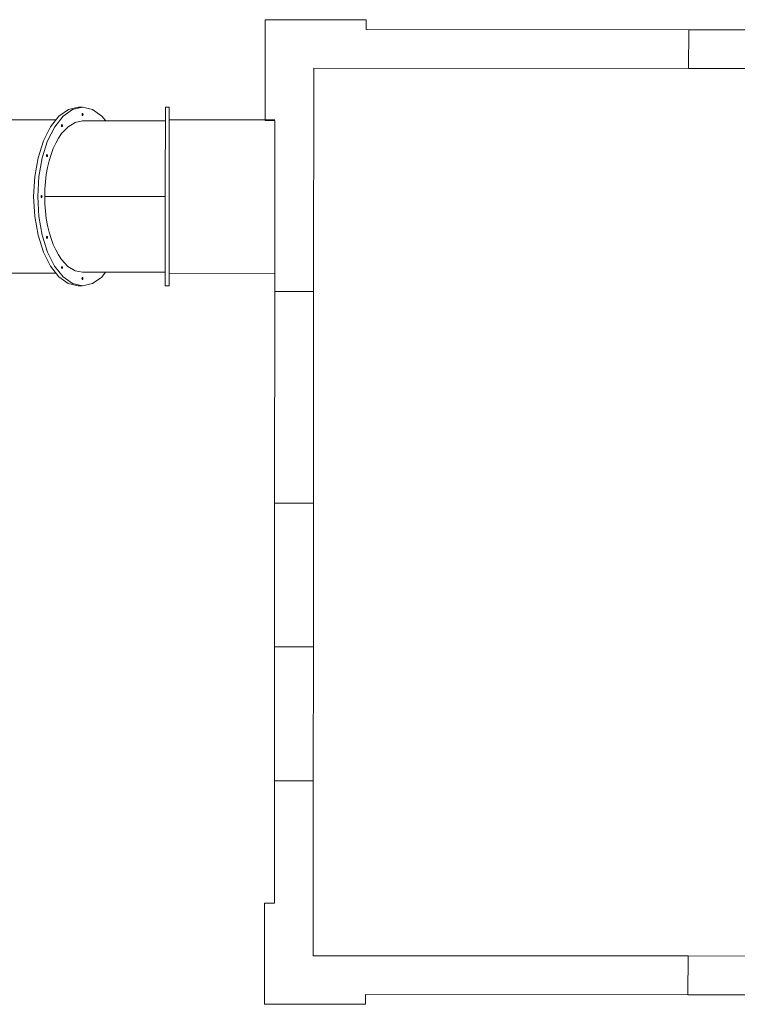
# Model space of a CAD drawing. Header units: inches. Extents: x -32 to 818, y -661 to 218.
# Tile 82 of 256: x 500.08 to 502.3, y 17.92 to 20.96. Entities that reach past the tile are written whole.
import ezdxf

# ---------------------------------------------------------------- set-up
doc = ezdxf.new("R2010")
doc.units = ezdxf.units.IN
doc.header["$LTSCALE"] = 0.01
doc.header["$MEASUREMENT"] = 0
doc.layers.add('_at_zabawki_', color=240, linetype='Continuous', lineweight=5)
doc.layers.add('_at_ŚCIEŻKI', color=7, linetype='Continuous', lineweight=15, true_color=0x444041)

# ---------------------------------------------------------------- blocks, each defined once
blk = doc.blocks.new('ZJEŻDŻALNIA+BUDYNEK')
at = {"layer": '_at_zabawki_', "linetype": 'Continuous'}
for p, q in [((-0.9622, -0.4516), (-1.0133, -0.4632)), ((-0.9917, -0.4632), (-0.9405, -0.4516)), ((-0.9405, -0.4516), (-0.9622, -0.4516)), ((-0.8893, -0.4632), (-0.9405, -0.4516)), ((-0.4942, -0.4514), (-0.5142, -0.4514)), ((-0.5142, -0.4514), (-0.5142, -0.463)), ((-0.4942, -0.463), (-0.4942, -0.4514)), ((-1.0619, -0.4972), (-1.1055, -0.552)), ((-1.0838, -0.552), (-1.0403, -0.4972)), ((-1.0133, -0.4632), (-1.0619, -0.4972)), ((-1.0403, -0.4972), (-0.9917, -0.4632)), ((-0.943, -0.4894), (-0.9427, -0.4869)), ((-0.9427, -0.4919), (-0.943, -0.4894)), ((-0.9427, -0.4869), (-0.9418, -0.4851)), ((-0.9418, -0.4938), (-0.9427, -0.4919)), ((-0.9418, -0.4851), (-0.9405, -0.4844)), ((-0.9405, -0.4944), (-0.9418, -0.4938)), ((-0.9393, -0.4851), (-0.9405, -0.4844)), ((-0.9405, -0.4944), (-0.9393, -0.4938)), ((-0.9383, -0.4869), (-0.9393, -0.4851)), ((-0.9393, -0.4938), (-0.9383, -0.4919)), ((-0.938, -0.4894), (-0.9383, -0.4869)), ((-0.9383, -0.4919), (-0.938, -0.4894)), ((-0.8407, -0.4972), (-0.8893, -0.4632)), ((-0.821, -0.522), (-0.8407, -0.4972)), ((-0.5142, -0.463), (-0.5142, -0.497)), ((-0.5142, -0.497), (-0.5142, -0.5518)), ((-0.4942, -0.497), (-0.4942, -0.463)), ((-0.4942, -0.4851), (-0.4942, -0.4844)), ((-0.4942, -0.4869), (-0.4942, -0.4851)), ((-0.4942, -0.4894), (-0.4942, -0.4869)), ((-0.4942, -0.4919), (-0.4942, -0.4894)), ((-0.4942, -0.4938), (-0.4942, -0.4919)), ((-0.4942, -0.4944), (-0.4942, -0.4938)), ((-0.4942, -0.5518), (-0.4942, -0.497)), ((-1.0772, -0.5164), (-1.5926, -0.5164)), ((-1.1055, -0.552), (-1.1419, -0.6248)), ((-1.1202, -0.6248), (-1.0838, -0.552)), ((-1.015, -0.5517), (-1.0487, -0.5877)), ((-1.0485, -0.546), (-1.0482, -0.5435)), ((-1.0482, -0.5485), (-1.0485, -0.546)), ((-1.0482, -0.5435), (-1.0473, -0.5417)), ((-1.0473, -0.5503), (-1.0482, -0.5485)), ((-1.0473, -0.5417), (-1.046, -0.541)), ((-1.046, -0.551), (-1.0473, -0.5503)), ((-1.0448, -0.5417), (-1.046, -0.541)), ((-1.046, -0.551), (-1.0448, -0.5503)), ((-1.0438, -0.5435), (-1.0448, -0.5417)), ((-1.0448, -0.5503), (-1.0438, -0.5485)), ((-1.0435, -0.546), (-1.0438, -0.5435)), ((-1.0438, -0.5485), (-1.0435, -0.546)), ((-0.9785, -0.5295), (-1.015, -0.5517)), ((-0.9405, -0.522), (-0.9785, -0.5295)), ((-0.8398, -0.522), (-0.9405, -0.522)), ((-0.7303, -0.522), (-0.8398, -0.522)), ((-0.6167, -0.522), (-0.7303, -0.522)), ((-0.5142, -0.522), (-0.6167, -0.522)), ((-0.5142, -0.5518), (-0.5142, -0.6246)), ((0.05, -0.5164), (-0.4942, -0.5164)), ((-0.4942, -0.5164), (-0.4942, -0.5279)), ((-0.4942, -0.6246), (-0.4942, -0.5518)), ((-1.0487, -0.5877), (-1.064, -0.6104)), ((-1.1419, -0.6248), (-1.1693, -0.7119)), ((-1.1476, -0.7119), (-1.1202, -0.6248)), ((-1.0782, -0.6361), (-1.091, -0.6644)), ((-1.064, -0.6104), (-1.0782, -0.6361)), ((-0.5142, -0.6246), (-0.5142, -0.7119)), ((-0.4942, -0.7119), (-0.4942, -0.6246)), ((-1.1257, -0.7004), (-1.1254, -0.6979)), ((-1.1254, -0.7029), (-1.1257, -0.7004)), ((-1.1254, -0.6979), (-1.1245, -0.6961)), ((-1.1245, -0.7048), (-1.1254, -0.7029)), ((-1.1245, -0.6961), (-1.1232, -0.6954)), ((-1.1232, -0.7054), (-1.1245, -0.7048)), ((-1.122, -0.6961), (-1.1232, -0.6954)), ((-1.1232, -0.7054), (-1.122, -0.7048)), ((-1.1211, -0.6979), (-1.122, -0.6961)), ((-1.122, -0.7048), (-1.1211, -0.7029)), ((-1.1207, -0.7004), (-1.1211, -0.6979)), ((-1.1211, -0.7029), (-1.1207, -0.7004)), ((-1.1024, -0.6951), (-1.1122, -0.7279)), ((-1.091, -0.6644), (-1.1024, -0.6951)), ((-1.1693, -0.7119), (-1.1863, -0.8091)), ((-1.1646, -0.8091), (-1.1476, -0.7119)), ((-1.1122, -0.7279), (-1.1204, -0.7624)), ((-0.5142, -0.7119), (-0.5142, -0.8091)), ((-0.4942, -0.8091), (-0.4942, -0.7119)), ((-1.1863, -0.8091), (-1.1921, -0.9114)), ((-1.1704, -0.9114), (-1.1646, -0.8091)), ((-1.1268, -0.7984), (-1.1315, -0.8355)), ((-1.1204, -0.7624), (-1.1268, -0.7984)), ((-0.5142, -0.8091), (-0.5142, -0.9114)), ((-0.4942, -0.9114), (-0.4942, -0.8091)), ((-1.1315, -0.8355), (-1.1343, -0.8733)), ((-1.1921, -0.9114), (-1.1863, -1.0138)), ((-1.1646, -1.0138), (-1.1704, -0.9114)), ((-1.154, -0.9114), (-1.1537, -0.9089)), ((-1.1537, -0.9139), (-1.154, -0.9114)), ((-1.1537, -0.9089), (-1.1528, -0.9071)), ((-1.1528, -0.9071), (-1.1515, -0.9064)), ((-1.1503, -0.9071), (-1.1515, -0.9064)), ((-1.1493, -0.9089), (-1.1503, -0.9071)), ((-1.149, -0.9114), (-1.1493, -0.9089)), ((-1.1493, -0.9139), (-1.149, -0.9114)), ((-1.1343, -0.8733), (-1.1352, -0.9114)), ((-1.1352, -0.9114), (-1.1343, -0.9496)), ((-1.068, -0.9114), (-1.1352, -0.9114)), ((-0.9925, -0.9114), (-1.068, -0.9114)), ((-0.915, -0.9114), (-0.9925, -0.9114)), ((-0.8356, -0.9114), (-0.915, -0.9114)), ((-0.7549, -0.9114), (-0.8356, -0.9114)), ((-0.673, -0.9114), (-0.7549, -0.9114)), ((-0.5903, -0.9114), (-0.673, -0.9114)), ((-0.5142, -0.9114), (-0.5903, -0.9114)), ((-0.5142, -0.9114), (-0.5142, -1.0138)), ((-0.4942, -1.0138), (-0.4942, -0.9114)), ((-1.1528, -0.9158), (-1.1537, -0.9139)), ((-1.1515, -0.9164), (-1.1528, -0.9158)), ((-1.1515, -0.9164), (-1.1503, -0.9158)), ((-1.1503, -0.9158), (-1.1493, -0.9139)), ((-1.1343, -0.9496), (-1.1315, -0.9874)), ((-1.1863, -1.0138), (-1.1693, -1.111)), ((-1.1476, -1.111), (-1.1646, -1.0138)), ((-1.1315, -0.9874), (-1.1268, -1.0245)), ((-0.5142, -1.0138), (-0.5142, -1.111)), ((-0.4942, -1.111), (-0.4942, -1.0138)), ((-1.1268, -1.0245), (-1.1204, -1.0605)), ((-1.1204, -1.0605), (-1.1122, -1.095)), ((-1.1693, -1.111), (-1.1419, -1.1981)), ((-1.1202, -1.1981), (-1.1476, -1.111)), ((-1.1122, -1.095), (-1.1024, -1.1278)), ((-0.5142, -1.111), (-0.5142, -1.1983)), ((-0.4942, -1.1983), (-0.4942, -1.111)), ((-1.1257, -1.1224), (-1.1254, -1.1199)), ((-1.1254, -1.1249), (-1.1257, -1.1224)), ((-1.1254, -1.1199), (-1.1245, -1.1181)), ((-1.1245, -1.1268), (-1.1254, -1.1249)), ((-1.1245, -1.1181), (-1.1232, -1.1174)), ((-1.1232, -1.1274), (-1.1245, -1.1268)), ((-1.122, -1.1181), (-1.1232, -1.1174)), ((-1.1232, -1.1274), (-1.122, -1.1268)), ((-1.1211, -1.1199), (-1.122, -1.1181)), ((-1.122, -1.1268), (-1.1211, -1.1249)), ((-1.1207, -1.1224), (-1.1211, -1.1199)), ((-1.1211, -1.1249), (-1.1207, -1.1224)), ((-1.1024, -1.1278), (-1.091, -1.1585)), ((-1.091, -1.1585), (-1.0782, -1.1868)), ((-0.4942, -1.1181), (-0.4942, -1.1174)), ((-0.4942, -1.1199), (-0.4942, -1.1181)), ((-0.4942, -1.1224), (-0.4942, -1.1199)), ((-0.4942, -1.1249), (-0.4942, -1.1224)), ((-0.4942, -1.1268), (-0.4942, -1.1249)), ((-0.4942, -1.1274), (-0.4942, -1.1268)), ((-1.1419, -1.1981), (-1.1055, -1.2709)), ((-1.0838, -1.2709), (-1.1202, -1.1981)), ((-1.0782, -1.1868), (-1.064, -1.2125)), ((-1.064, -1.2125), (-1.0487, -1.2352)), ((-0.5142, -1.1983), (-0.5142, -1.2711)), ((-0.4942, -1.2711), (-0.4942, -1.1983)), ((-1.0487, -1.2352), (-1.015, -1.2712)), ((-1.5926, -1.3064), (-1.0772, -1.3064)), ((-1.1055, -1.2709), (-1.0619, -1.3257)), ((-1.0403, -1.3257), (-1.0838, -1.2709)), ((-1.0485, -1.2769), (-1.0482, -1.2744)), ((-1.0482, -1.2794), (-1.0485, -1.2769)), ((-1.0482, -1.2744), (-1.0473, -1.2726)), ((-1.0473, -1.2812), (-1.0482, -1.2794)), ((-1.0473, -1.2726), (-1.046, -1.2719)), ((-1.046, -1.2819), (-1.0473, -1.2812)), ((-1.0448, -1.2726), (-1.046, -1.2719)), ((-1.046, -1.2819), (-1.0448, -1.2812)), ((-1.0438, -1.2744), (-1.0448, -1.2726)), ((-1.0448, -1.2812), (-1.0438, -1.2794)), ((-1.0435, -1.2769), (-1.0438, -1.2744)), ((-1.0438, -1.2794), (-1.0435, -1.2769)), ((-1.015, -1.2712), (-0.9785, -1.2934)), ((-0.9785, -1.2934), (-0.9405, -1.3009)), ((-0.9405, -1.3009), (-0.8398, -1.3009)), ((-0.8407, -1.3257), (-0.821, -1.3009)), ((-0.8398, -1.3009), (-0.7303, -1.3009)), ((-0.7303, -1.3009), (-0.6167, -1.3009)), ((-0.6167, -1.3009), (-0.5142, -1.3009)), ((-0.5142, -1.2711), (-0.5142, -1.3259)), ((-0.4942, -1.3259), (-0.4942, -1.2711)), ((-0.4942, -1.2726), (-0.4942, -1.2719)), ((-0.4942, -1.2744), (-0.4942, -1.2726)), ((-0.4942, -1.2769), (-0.4942, -1.2744)), ((-0.4942, -1.2794), (-0.4942, -1.2769)), ((-0.4942, -1.2812), (-0.4942, -1.2794)), ((-0.4942, -1.2819), (-0.4942, -1.2812)), ((-0.4942, -1.295), (-0.4942, -1.3064)), ((-0.4942, -1.3064), (0.05, -1.3064)), ((-1.0619, -1.3257), (-1.0133, -1.3597)), ((-0.9917, -1.3597), (-1.0403, -1.3257)), ((-1.0133, -1.3597), (-0.9622, -1.3713)), ((-0.9405, -1.3713), (-0.9917, -1.3597)), ((-0.943, -1.3334), (-0.9427, -1.3309)), ((-0.9427, -1.3359), (-0.943, -1.3334)), ((-0.9427, -1.3309), (-0.9418, -1.3291)), ((-0.9418, -1.3378), (-0.9427, -1.3359)), ((-0.9418, -1.3291), (-0.9405, -1.3284)), ((-0.9405, -1.3384), (-0.9418, -1.3378)), ((-0.9393, -1.3291), (-0.9405, -1.3284)), ((-0.9405, -1.3384), (-0.9393, -1.3378)), ((-0.9405, -1.3713), (-0.8893, -1.3597)), ((-0.9383, -1.3309), (-0.9393, -1.3291)), ((-0.9393, -1.3378), (-0.9383, -1.3359)), ((-0.938, -1.3334), (-0.9383, -1.3309)), ((-0.9383, -1.3359), (-0.938, -1.3334)), ((-0.8893, -1.3597), (-0.8407, -1.3257)), ((-0.5142, -1.3259), (-0.5142, -1.3599)), ((-0.5142, -1.3599), (-0.5142, -1.3714)), ((-0.4942, -1.3599), (-0.4942, -1.3259)), ((-0.4942, -1.3714), (-0.4942, -1.3599)), ((-0.9622, -1.3713), (-0.9405, -1.3713)), ((-0.5142, -1.3714), (-0.4942, -1.3714))]:
    blk.add_line(p, q, dxfattribs=at)
for points in [[(0, -0.52), (0, 0), (0.52, 0)], [(0, -0.05), (0, 0), (0.52, 0), (0.52, -0.05)], [(0, 0), (0, -0.52), (0.05, -0.52)], [(0.52, -0.05), (2.18, -0.05)], [(2.18, -0.25), (2.18, -0.05)], [(2.18, -0.25), (2.18, -0.05)], [(0.25, -1.4), (0.25, -0.25), (2.18, -0.25)], [(0.05, -1.4), (0.05, -0.52)], [(0.05, -1.4), (0.25, -1.4)], [(0.05, -1.4), (0.25, -1.4)], [(0.05, -3.23), (0.05, -2.49)], [(0.05, -2.49), (0.25, -2.49)], [(0.25, -2.49), (0.05, -2.49)], [(0.05, -3.23), (0.05, -2.49)], [(0.25, -3.23), (0.25, -2.49)], [(0.05, -3.23), (0.25, -3.23)], [(0.05, -3.23), (0.25, -3.23)], [(0.05, -3.92), (0.25, -3.92)], [(0.25, -3.92), (0.05, -3.92)], [(0.05, -4.55), (0.05, -3.92)], [(2.18, -4.82), (0.25, -4.82), (0.25, -3.92)], [(0.52, -5.07), (0, -5.07), (0, -4.55)], [(0, -5.07), (0, -4.55), (0.05, -4.55)], [(2.18, -5.02), (2.18, -4.82)], [(0, -5.07), (0.52, -5.07), (0.52, -5.02), (2.18, -5.02)]]:
    blk.add_lwpolyline(points, dxfattribs=at)
for points in [[(2.87, -0.25), (2.18, -0.25), (2.18, -0.05), (2.87, -0.05)], [(0.25, -1.4), (0.05, -1.4), (0.05, -2.49), (0.25, -2.49)], [(0.05, -3.23), (0.25, -3.23), (0.25, -3.92), (0.05, -3.92)], [(2.87, -5.02), (2.18, -5.02), (2.18, -4.82), (2.87, -4.82)]]:
    blk.add_lwpolyline(points, close=True, dxfattribs=at)

msp = doc.modelspace()

# ---------------------------------------------------------------- block references
at = {"layer": '_at_ŚCIEŻKI', "xscale": 0.6000000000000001, "yscale": 0.6000000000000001, "zscale": 0.6000000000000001, "rotation": 359.9583638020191}
msp.add_blockref('ZJEŻDŻALNIA+BUDYNEK', (500.8386, 20.9591), dxfattribs=at)

doc.saveas('drawing.dxf')
